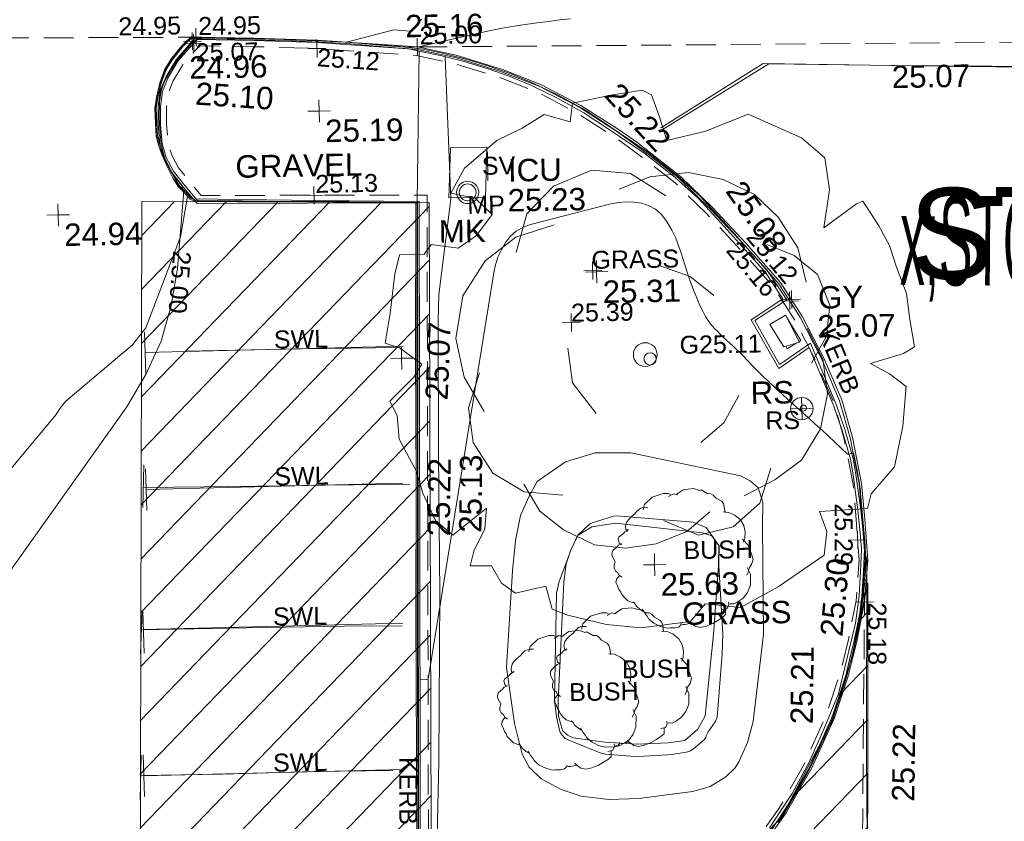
# Model space of a CAD drawing. Header units: millimetres. Extents: x -287732 to 520720, y -88450 to 287754.
# Tile 130 of 256: x -229375 to -212884, y 157489 to 170911. Entities that reach past the tile are written whole.
import ezdxf

# ---------------------------------------------------------------- set-up
doc = ezdxf.new("R2010")
doc.units = ezdxf.units.MM
doc.linetypes.add('IMPORT-DASHED _2_', pattern=[750, 500, -250])
doc.linetypes.add('IMPORT-UG_ELEC_STREET LIGHTING_QLB2 _2_', pattern=[2700, 1500, -300, 0, -250, 150, -300, 0, -200])
for name, color, linetype, lineweight, true_color in [('00_TOPO_CONCRETE', 9, 'Continuous', 9, 0x808080), ('00_TOPO_FURN_MARKER_POST', 7, 'Continuous', 9, 0x666666), ('00_TOPO_FURN_SIGN', 7, 'Continuous', 9, 0x666666), ('00_TOPO_KERB_BOTTOM', 1, 'Continuous', 9, 0xff0000), ('00_TOPO_KERB_TOP', 7, 'Continuous', 9, 0xa500a5), ('00_TOPO_LEVEL_SPOT', 7, 'Continuous', 9, 0x666666), ('00_TOPO_ROAD_MARKING_WHITE_CONTINUOUS', 7, 'Continuous', 9, 0x999999), ('00_TOPO_SERV_GULLY', 7, 'Continuous', 9, 0x5252a5), ('00_TOPO_SERV_IC', 5, 'Continuous', 9, 0x0000ff), ('00_TOPO_TREE', 7, 'Continuous', 9, 0x666666), ('00_UAV_FORM_LINES', 7, 'Continuous', 9, 0x666666), ('01_DTM_CONTOUR_MJR', 7, 'Continuous', 9, 0x7f3f00), ('01_DTM_CONTOUR_MNR', 7, 'Continuous', 9, 0xa5a552), ('12333-PUM-2D-U-0001-C01 - Rev2_REVIT IMPORT_dwg', 7, 'Continuous', 9, 0x767676), ('BUSH', 7, 'Continuous', 9, 0x00a500), ('BUSH_TXT', 7, 'Continuous', 9, 0x00a500), ('CONTOURS_INDEX', 4, 'Continuous', 9, 0x00ffff), ('CONTOURS_INDEX_LVL', 4, 'Continuous', 9, 0x00ffff), ('CONTOURS_MINOR', 7, 'Continuous', 9, 0x00a5a5), ('FORM_LINE', 7, 'IMPORT-DASHED _2_', 9, 0x00a500), ('FORM_LINE_LVL', 7, 'Continuous', 9, 0x00a500), ('GULLY', 7, 'Continuous', 9, 0x7fbfff), ('GULLY_LVL', 7, 'Continuous', 9, 0x7fbfff), ('KERB_BOTTOM', 7, 'Continuous', 9, 0x0000a5), ('KERB_BOTTOM_LVL', 7, 'Continuous', 9, 0x0000a5), ('KERB_BOTTOM_TXT', 7, 'Continuous', 9, 0x0000a5), ('KERB_TOP', 2, 'Continuous', 9, 0xffff00), ('KERB_TOP_LVL', 2, 'Continuous', 9, 0xffff00), ('MARKINGS_WHITE_LINE', 7, 'Continuous', 9, 0xc0c0c0), ('MARKINGS_WHITE_LINE_TXT', 7, 'Continuous', 9, 0xc0c0c0), ('PUM-UNABLE TO SURVEY', 190, 'Continuous', 9, 0x7f00ff), ('ROAD_MARKINGS', 7, 'Continuous', 9, 0xc0c0c0), ('ROADSIGN', 7, 'Continuous', 9, 0x00a5a5), ('ROADSIGN_TXT', 7, 'Continuous', 9, 0x00a5a5), ('SLUICEVALVE_TXT', 5, 'Continuous', 9, 0x0000ff), ('SPOT_HEIGHTS_LVL', 7, 'Continuous', 9, 0x00a500), ('TREE', 7, 'Continuous', 9, 0x00a500)]:
    doc.layers.add(name, color=color, linetype=linetype, lineweight=lineweight, true_color=true_color)
for name, color, linetype, lineweight in [('00_TOPO_ROAD_TEXT', 7, 'Continuous', 9), ('00_TOPO_SURFACE', 7, 'Continuous', 9), ('00_TOPO_SURVEY_TEXT', 7, 'Continuous', 9), ('CHANGE_OF_SURFACE', 7, 'IMPORT-DASHED _2_', 9), ('CHANGE_OF_SURFACE_LVL', 7, 'Continuous', 9), ('MARKER_POSTS_TXT', 7, 'Continuous', 9), ('Text', 7, 'Continuous', 9), ('TEXT_TXT', 7, 'Continuous', 9)]:
    doc.layers.add(name, color=color, linetype=linetype, lineweight=lineweight)
doc.styles.add('Arial_3', font='arial.ttf', dxfattribs={"height": 300})
doc.styles.add('Arial_8', font='arial.ttf', dxfattribs={"height": 1523.981167})
doc.styles.add('Swis721 Lt BT_2', font='swissl.ttf', dxfattribs={"height": 375})
doc.styles.add('Swis721 Lt BT_6', font='swissl.ttf', dxfattribs={"width": 0.4, "height": 1500})

# ---------------------------------------------------------------- blocks, each defined once
blk = doc.blocks.new('12333-PUM-2D-U-0001-C01 - Rev2_REVIT IMPORT_dwg_CONIFEROUS_TREE-2077148-Site Location Plan Proposed')
at = {"layer": '00_TOPO_TREE', "color": 254, "true_color": 0xcccccc, "flags": 128}
for points in [[(533683847, 725726266), (533684041, 725726912), (533684494, 725727365), (533685140, 725727624), (533685787, 725727559), (533686369, 725727171)], [(533685593, 725727300), (533686110, 725727494), (533686757, 725727559), (533687339, 725727430), (533687856, 725727171), (533688244, 725726783), (533688567, 725726266), (533688697, 725725684)], [(533683265, 725723615), (533682942, 725724197), (533682812, 725724843), (533682942, 725725555), (533683330, 725726137), (533683847, 725726524), (533684494, 725726718)], [(533688050, 725726330), (533688503, 725726137), (533688891, 725725813), (533689085, 725725296), (533689020, 725724779), (533688761, 725724326)], [(533686240, 725726007), (533686757, 725725813), (533687145, 725725490)], [(533688697, 725724908), (533688955, 725724391), (533689020, 725723809), (533688891, 725723227), (533688567, 725722709), (533688115, 725722386), (533687597, 725722127)], [(533685140, 725723550), (533684752, 725724067), (533684688, 725724649)], [(533684558, 725722192), (533683912, 725722257), (533683394, 725722580), (533683071, 725723097), (533683006, 725723679), (533683200, 725724261)], [(533687533, 725723809), (533687274, 725723356), (533686886, 725723033)], [(533688050, 725722580), (533687856, 725721998), (533687403, 725721610), (533686821, 725721481), (533686240, 725721739)], [(533687015, 725721869), (533686627, 725721546), (533686110, 725721352), (533685593, 725721287), (533685076, 725721352), (533684558, 725721610), (533684170, 725721933), (533683912, 725722386)]]:
    blk.add_lwpolyline(points, dxfattribs=at)
at = {"layer": '00_TOPO_TREE', "color": 254, "true_color": 0xcccccc}
blk.add_circle((533685981, 725724520), 199, dxfattribs=at)
blk = doc.blocks.new('12333-PUM-2D-U-0001-C01 - Rev2_REVIT IMPORT_dwg_MSL_MarkerPost_SYM-2077183-Site Location Plan Proposed')
at = {"layer": '00_TOPO_FURN_MARKER_POST', "color": 254, "true_color": 0xcccccc}
for radius in [500, 375]:
    blk.add_circle((0, 0), radius, dxfattribs=at)
blk = doc.blocks.new('12333-PUM-2D-U-0001-C01 - Rev2_REVIT IMPORT_dwg_MSL_RoadSign_SYM-2077193-Site Location Plan Proposed')
at = {"layer": '00_TOPO_FURN_SIGN', "color": 254, "true_color": 0xcccccc}
for p, q in [((0, -500), (0, 500)), ((-500, 0), (500, 0))]:
    blk.add_line(p, q, dxfattribs=at)
blk.add_circle((0, 0), 500, dxfattribs=at)
blk = doc.blocks.new('12333-PUM-2D-U-0001-C01 - Rev2_REVIT IMPORT_dwg_MM-2077200-Site Location Plan Proposed')
at = {"layer": '00_TOPO_LEVEL_SPOT', "color": 254, "true_color": 0xcccccc, "flags": 128}
for points in [[(500, 0), (0, 0), (0, 500)], [(0, -500), (0, 0), (-500, 0)]]:
    blk.add_lwpolyline(points, dxfattribs=at)
blk = doc.blocks.new('12333-PUM-2D-U-0001-C01 - Rev2_REVIT IMPORT_dwg_MGS62954_T2_Galway_ITM_3d_Rev1-2077680-Site Location Plan Proposed')
at = {"layer": '00_TOPO_CONCRETE', "color": 254, "true_color": 0xcccccc}
for p, q in [((533682740, 725727200), (533682778, 725728038)), ((533682778, 725728038), (533683388, 725728038)), ((533683388, 725728038), (533683350, 725727200)), ((533682740, 725727200), (533683350, 725727200))]:
    blk.add_line(p, q, dxfattribs=at)
at = {"layer": '00_TOPO_KERB_BOTTOM', "color": 254, "true_color": 0xcccccc, "flags": 128}
blk.add_lwpolyline([(533682004, 725715670), (533682063, 725720227), (533682105, 725722460), (533682135, 725724609), (533682182, 725727128), (533680506, 725727176), (533678871, 725727224), (533678564, 725727236), (533678453, 725727234), (533678408, 725727254), (533678317, 725727357), (533678210, 725727471), (533678128, 725727604), (533678022, 725727819), (533677947, 725728003), (533677889, 725728171), (533677854, 725728321), (533677846, 725728540), (533677838, 725728789), (533677871, 725728970), (533677930, 725729210), (533678022, 725729442), (533678132, 725729614), (533678313, 725729827), (533678396, 725729910), (533678474, 725729972), (533678648, 725729965), (533680154, 725729897), (533681069, 725729839), (533681824, 725729757), (533682119, 725729729), (533682344, 725729698), (533682674, 725729627), (533683046, 725729527), (533683447, 725729395), (533683802, 725729265), (533684174, 725729103), (533684600, 725728887), (533685051, 725728629), (533685438, 725728363), (533686067, 725727923), (533686567, 725727512), (533686946, 725727157), (533687373, 725726675), (533687719, 725726274), (533688044, 725725905), (533688366, 725725398), (533688113, 725725237), (533687827, 725725057), (533688228, 725724318), (533688753, 725724665), (533689168, 725723616), (533689301, 725723208), (533689434, 725722720), (533689473, 725722453), (533689545, 725721860), (533689576, 725721478), (533689594, 725721193), (533689572, 725720830), (533689539, 725720411), (533689471, 725719955), (533689348, 725719491), (533689164, 725718769), (533688908, 725718178), (533688648, 725717625), (533688353, 725717105), (533687962, 725716535)], dxfattribs=at)
at = {"layer": '00_TOPO_KERB_TOP', "color": 254, "true_color": 0xcccccc, "flags": 128}
blk.add_lwpolyline([(533687923, 725716564), (533688312, 725717130), (533688605, 725717647), (533688864, 725718198), (533689118, 725718784), (533689301, 725719504), (533689423, 725719964), (533689492, 725720417), (533689524, 725720833), (533689546, 725721193), (533689528, 725721475), (533689497, 725721855), (533689425, 725722447), (533689387, 725722711), (533689255, 725723194), (533689122, 725723600), (533688730, 725724592), (533688211, 725724249), (533687763, 725725073), (533688300, 725725413), (533688005, 725725876), (533687762, 725726153), (533687757, 725726158), (533687683, 725726243), (533687337, 725726644), (533686912, 725727124), (533686535, 725727476), (533686038, 725727884), (533685411, 725728324), (533685025, 725728588), (533684577, 725728844), (533684154, 725729060), (533683784, 725729221), (533683432, 725729349), (533683033, 725729480), (533682663, 725729580), (533682334, 725729654), (533682298, 725729661), (533682116, 725729707), (533681821, 725729735), (533681067, 725729816), (533680152, 725729875), (533678647, 725729943), (533678482, 725729950), (533678407, 725729891), (533678329, 725729812), (533678150, 725729601), (533678042, 725729432), (533677951, 725729204), (533677893, 725728965), (533677860, 725728787), (533677868, 725728541), (533677876, 725728324), (533677911, 725728177), (533677968, 725728011), (533678042, 725727828), (533678148, 725727615), (533678228, 725727484), (533678333, 725727373), (533678421, 725727273), (533678458, 725727257), (533678565, 725727258), (533678872, 725727247), (533680507, 725727198), (533682205, 725727150), (533682157, 725724609), (533682128, 725722460), (533682085, 725720227), (533682026, 725715670)], dxfattribs=at)
at = {"layer": '00_TOPO_ROAD_MARKING_WHITE_CONTINUOUS', "color": 254, "true_color": 0xcccccc}
for p, q in [((533677520, 725722110), (533677550, 725722820)), ((533677440, 725719660), (533677480, 725720370)), ((533677390, 725717220), (533677420, 725717960))]:
    blk.add_line(p, q, dxfattribs=at)
at = {"layer": '00_TOPO_ROAD_MARKING_WHITE_CONTINUOUS', "color": 254, "true_color": 0xcccccc, "flags": 128}
for points in [[(533692420, 725711570), (533692450, 725712820), (533692450, 725714500), (533692540, 725716980), (533692560, 725718930), (533692580, 725720730), (533692630, 725722970), (533692660, 725725060), (533692680, 725727150), (533692710, 725729230), (533690190, 725729290), (533688040, 725729360), (533686310, 725728310)], [(533678280, 725724710), (533680230, 725724720), (533681880, 725724710)], [(533677534, 725722440), (533679060, 725722430), (533680590, 725722430), (533682000, 725722420)], [(533677463, 725720060), (533679230, 725720060), (533680860, 725720060), (533681830, 725720050)], [(533677406, 725717620), (533678780, 725717620), (533680310, 725717640), (533681630, 725717630)]]:
    blk.add_lwpolyline(points, dxfattribs=at)
at = {"layer": '00_TOPO_SERV_GULLY', "color": 254, "true_color": 0xcccccc}
for p, q in [((533688341, 725725142), (533688074, 725724990)), ((533688341, 725725142), (533688569, 725724685)), ((533688303, 725724609), (533688074, 725724990)), ((533688569, 725724685), (533688303, 725724609))]:
    blk.add_line(p, q, dxfattribs=at)
at = {"layer": '00_TOPO_SURFACE', "color": 254, "true_color": 0xcccccc}
blk.add_line((533682205, 725727150), (533682286, 725729664), dxfattribs=at)
at = {"layer": '00_TOPO_SURFACE', "color": 254, "true_color": 0xcccccc, "flags": 128}
blk.add_lwpolyline([(533689400, 725708460), (533689530, 725713500), (533689570, 725717780), (533689630, 725721010), (533689594, 725721193)], dxfattribs=at)
at = {"layer": '00_UAV_FORM_LINES', "color": 254, "true_color": 0xcccccc, "flags": 128}
for points in [[(533682252, 725713292), (533682276, 725714517), (533682403, 725717771), (533682473, 725720579), (533682491, 725722917), (533682524, 725725143), (533682541, 725725587), (533682772, 725727182), (533682719, 725729565)], [(533687877, 725719806), (533687680, 725718344), (533687579, 725717996), (533687430, 725717676), (533687365, 725717578), (533687205, 725717427), (533686943, 725717271), (533686651, 725717191), (533686215, 725717142), (533685743, 725717093), (533685241, 725717084), (533684780, 725717146), (533684446, 725717265), (533684115, 725717451), (533683914, 725717649), (533683803, 725717869), (533683683, 725718382), (533683568, 725719325), (533683692, 725720937), (533683753, 725721445), (533683846, 725721865), (533683987, 725722174), (533684134, 725722425), (533684614, 725722750), (533685113, 725722891), (533685713, 725722882), (533687541, 725722462), (533687702, 725722374), (533687834, 725722257), (533687909, 725722014), (533687896, 725721608), (533687877, 725719806)], [(533687041, 725719818), (533686877, 725718458), (533686754, 725718236), (533686533, 725718049), (533686249, 725718012), (533685731, 725718003), (533685193, 725718042), (533684662, 725718126), (533684565, 725718172), (533684487, 725718254), (533684424, 725718490), (533684422, 725718749), (533684549, 725720735), (533684593, 725721039), (533684678, 725721273), (533684804, 725721519), (533685037, 725721654), (533685433, 725721706), (533686887, 725721522), (533687041, 725721467), (533687159, 725721301), (533687148, 725720960), (533687041, 725719818)]]:
    blk.add_lwpolyline(points, dxfattribs=at)
at = {"layer": '01_DTM_CONTOUR_MJR', "color": 254, "true_color": 0xcccccc, "flags": 128}
blk.add_lwpolyline([(533674690, 725722070), (533676097, 725723692), (533676163, 725723792), (533676265, 725723908), (533677398, 725724832), (533677626, 725725115), (533678231, 725726627), (533678364, 725727300), (533678320, 725727360), (533678219, 725727475), (533678134, 725727596), (533678029, 725727807), (533678024, 725727822), (533677956, 725727988), (533677896, 725728159), (533677859, 725728320), (533677855, 725728380), (533677852, 725728540), (533677851, 725728569), (533677853, 725728790), (533677866, 725728899), (533677879, 725728970), (533677914, 725729116), (533677937, 725729206), (533677970, 725729290), (533678032, 725729434), (533678097, 725729544), (533678140, 725729605), (533678239, 725729728), (533678320, 725729820), (533678354, 725729857), (533678404, 725729903), (533678429, 725729925), (533678477, 725729956), (533678579, 725729962), (533678650, 725729959), (533680075, 725729902), (533680150, 725729895), (533681070, 725729840), (533681863, 725730033), (533682138, 725730006), (533682340, 725730201)], dxfattribs=at)
at = {"layer": '01_DTM_CONTOUR_MNR', "color": 254, "true_color": 0xcccccc, "flags": 128}
blk.add_lwpolyline([(533687160, 725721300), (533687150, 725720960), (533687197, 725719818), (533687183, 725719490), (533687081, 725718430), (533687046, 725718351), (533686925, 725718189), (533686892, 725718123), (533686884, 725718095), (533686853, 725718055), (533686681, 725717911), (533686622, 725717875), (533686557, 725717855), (533686342, 725717822), (533686241, 725717813), (533685843, 725717798), (533685732, 725717795), (533685624, 725717800), (533685200, 725717842), (533685109, 725717865), (533684670, 725718051), (533684644, 725718064), (533684615, 725718075), (533684527, 725718118), (533684449, 725718208), (533684444, 725718225), (533684433, 725718259), (533684388, 725718485), (533684363, 725718721), (533684363, 725718788), (533684425, 725720551), (533684470, 725720749), (533684590, 725721040), (533684680, 725721270), (533684800, 725721520), (533684992, 725721691), (533685017, 725721709), (533685044, 725721718), (533685399, 725721824), (533685459, 725721829), (533686733, 725721700), (533686951, 725721608), (533687040, 725721470)], close=True, dxfattribs=at)
at = {"xscale": 0.375, "yscale": 0.375, "zscale": 0.375}
for name, p in [('12333-PUM-2D-U-0001-C01 - Rev2_REVIT IMPORT_dwg_MM-2077200-Site Location Plan Proposed', (533680591, 725728694)), ('12333-PUM-2D-U-0001-C01 - Rev2_REVIT IMPORT_dwg_MSL_MarkerPost_SYM-2077183-Site Location Plan Proposed', (533683054, 725727288)), ('12333-PUM-2D-U-0001-C01 - Rev2_REVIT IMPORT_dwg_MM-2077200-Site Location Plan Proposed', (533676190, 725727030)), ('12333-PUM-2D-U-0001-C01 - Rev2_REVIT IMPORT_dwg_MM-2077200-Site Location Plan Proposed', (533685191, 725725920)), ('12333-PUM-2D-U-0001-C01 - Rev2_REVIT IMPORT_dwg_MM-2077200-Site Location Plan Proposed', (533681900, 725724530)), ('12333-PUM-2D-U-0001-C01 - Rev2_REVIT IMPORT_dwg_MSL_RoadSign_SYM-2077193-Site Location Plan Proposed', (533688587, 725723570)), ('12333-PUM-2D-U-0001-C01 - Rev2_REVIT IMPORT_dwg_MM-2077200-Site Location Plan Proposed', (533686076, 725721001))]:
    blk.add_blockref(name, p, dxfattribs=at)
blk.add_blockref('12333-PUM-2D-U-0001-C01 - Rev2_REVIT IMPORT_dwg_CONIFEROUS_TREE-2077148-Site Location Plan Proposed', (0, 0))
at = {"layer": '00_TOPO_FURN_MARKER_POST', "insert": (533682559, 725726829), "char_height": 375, "width": 907.04, "attachment_point": 1, "line_spacing_factor": 1.005062, "style": 'Swis721 Lt BT_2'}
blk.add_mtext('MK', dxfattribs=at)
at = {"layer": '00_TOPO_FURN_SIGN', "insert": (533687733, 725724037), "char_height": 375, "width": 783.57, "attachment_point": 1, "line_spacing_factor": 1.005062, "style": 'Swis721 Lt BT_2'}
blk.add_mtext('RS', dxfattribs=at)
at = {"layer": '00_TOPO_KERB_BOTTOM', "color": 251, "true_color": 0x666666, "insert": (533678428, 725729647), "char_height": 375, "width": 1495.9, "attachment_point": 1, "line_spacing_factor": 1.005062, "style": 'Swis721 Lt BT_2'}
blk.add_mtext('24.96', dxfattribs=at)
at = {"layer": '00_TOPO_KERB_BOTTOM', "color": 251, "true_color": 0x666666, "char_height": 375, "width": 1495.9, "attachment_point": 1, "line_spacing_factor": 1.005062, "style": 'Swis721 Lt BT_2'}
for s, insert, rotation in [('25.08', (533687670, 725727444), 304.3032), ('25.13', (533682810, 725721595), 88.3081), ('25.21', (533688303, 725718292), 88.2395)]:
    blk.add_mtext(s, dxfattribs=dict(at, insert=insert, rotation=rotation))
at = {"layer": '00_TOPO_KERB_TOP', "color": 251, "true_color": 0x666666, "char_height": 375, "width": 1495.9, "attachment_point": 1, "line_spacing_factor": 1.005062, "style": 'Swis721 Lt BT_2'}
for s, insert, rotation in [('25.10', (533678540, 725729212), 355.1556), ('25.22', (533685635, 725729112), 311.6276), ('25.22', (533682280, 725721545), 88.3081), ('25.30', (533688826, 725719773), 83.6891)]:
    blk.add_mtext(s, dxfattribs=dict(at, insert=insert, rotation=rotation))
at = {"layer": '00_TOPO_LEVEL_SPOT', "char_height": 375, "width": 1495.9, "attachment_point": 1, "line_spacing_factor": 1.005062, "style": 'Swis721 Lt BT_2'}
for s, insert in [('25.19', (533680686, 725728547)), ('24.94', (533676285, 725726883)), ('25.31', (533685286, 725725772)), ('25.63', (533686171, 725720853))]:
    blk.add_mtext(s, dxfattribs=dict(at, insert=insert))
at = {"layer": '00_TOPO_LEVEL_SPOT', "insert": (533682283, 725723831), "char_height": 375, "width": 1495.9, "attachment_point": 1, "rotation": 86.5982, "line_spacing_factor": 1.005062, "style": 'Swis721 Lt BT_2'}
blk.add_mtext('25.07', dxfattribs=at)
at = {"layer": '00_TOPO_ROAD_MARKING_WHITE_CONTINUOUS', "color": 251, "true_color": 0x666666, "insert": (533690190, 725729285), "char_height": 375, "width": 1495.9, "attachment_point": 1, "line_spacing_factor": 1.005062, "style": 'Swis721 Lt BT_2'}
blk.add_mtext('25.07', dxfattribs=at)
at = {"layer": '00_TOPO_ROAD_TEXT', "color": 251, "true_color": 0x666666, "insert": (533690302, 725727114), "char_height": 1500, "width": 3153.27, "attachment_point": 1, "rotation": 358.5525, "line_spacing_factor": 1.005062, "style": 'Swis721 Lt BT_6'}
blk.add_mtext('x;STOP', dxfattribs=at)
at = {"layer": '00_TOPO_SERV_GULLY', "color": 251, "true_color": 0x666666, "char_height": 375, "attachment_point": 1, "line_spacing_factor": 1.005062, "style": 'Swis721 Lt BT_2'}
for s, insert, width in [('GY', (533688890, 725725613), 821.56), ('25.07', (533688872, 725725130), 1495.9)]:
    blk.add_mtext(s, dxfattribs=dict(at, insert=insert, width=width))
at = {"layer": '00_TOPO_SERV_IC', "color": 251, "true_color": 0x666666, "char_height": 375, "attachment_point": 1, "line_spacing_factor": 1.005062, "style": 'Swis721 Lt BT_2'}
for s, insert, width in [('ICU', (533683735, 725727832), 1021.01), ('25.23', (533683721, 725727331), 1495.9)]:
    blk.add_mtext(s, dxfattribs=dict(at, insert=insert, width=width))
at = {"layer": '00_TOPO_SURFACE', "color": 251, "true_color": 0x666666, "insert": (533682056, 725730277), "char_height": 375, "width": 1495.9, "attachment_point": 1, "line_spacing_factor": 1.005062, "style": 'Swis721 Lt BT_2'}
blk.add_mtext('25.16', dxfattribs=at)
at = {"layer": '00_TOPO_SURFACE', "color": 251, "true_color": 0x666666, "insert": (533689980, 725716967), "char_height": 375, "width": 1495.9, "attachment_point": 1, "rotation": 88.2395, "line_spacing_factor": 1.005062, "style": 'Swis721 Lt BT_2'}
blk.add_mtext('25.22', dxfattribs=at)
at = {"layer": '00_TOPO_SURVEY_TEXT', "color": 251, "true_color": 0x666666, "char_height": 375, "attachment_point": 1, "line_spacing_factor": 1.005062, "style": 'Swis721 Lt BT_2'}
for s, insert, width in [('GRAVEL', (533679172, 725727975), 2322.21), ('GRASS', (533686520, 725720358), 2018.28)]:
    blk.add_mtext(s, dxfattribs=dict(at, insert=insert, width=width))
blk = doc.blocks.new('12333-PUM-2D-U-0001-C01 - Rev2_REVIT IMPORT_dwg_CIRCL-2077787-Site Location Plan Proposed')
at = {"layer": 'ROADSIGN', "color": 254, "true_color": 0xaae1e1, "flags": 128}
blk.add_lwpolyline([(475, -154), (500, 0), (475, 154), (404, 293), (293, 404), (154, 475), (0, 500), (-154, 475), (-293, 404), (-404, 293), (-475, 154), (-500, 0), (-475, -154), (-404, -293), (-293, -404), (-154, -475), (0, -500), (154, -475), (293, -404), (404, -293)], close=True, dxfattribs=at)
blk = doc.blocks.new('12333-PUM-2D-U-0001-C01 - Rev2_REVIT IMPORT_dwg_SPOT-2077713-Site Location Plan Proposed')
at = {"layer": 'Text', "color": 253, "true_color": 0xaaaaaa}
for p, q in [((-500, 0), (500, 0)), ((0, 500), (0, -500))]:
    blk.add_line(p, q, dxfattribs=at)
blk = doc.blocks.new('12333-PUM-2D-U-0001-C01 - Rev2_REVIT IMPORT_dwg_TREE_1-V235-Site Location Plan Proposed')
at = {"layer": 'TREE', "color": 9, "true_color": 0xaae1aa, "flags": 128}
blk.add_lwpolyline([(-230.614, 433.535), (-189.325, 457.704), (-140.987, 443.605), (-135.952, 477.845), (-64.451, 491.944), (-6.042, 500), (11.078, 490.937), (25.176, 449.648), (38.268, 405.337), (110.775, 421.45), (190.332, 451.662), (289.023, 406.344), (331.319, 368.077), (339.376, 308.661), (327.291, 238.167), (388.721, 281.47), (400.806, 286.506), (430.01, 240.181), (449.144, 202.92), (461.229, 162.638), (479.355, 113.293), (484.391, 64.955), (492.447, 13.595), (471.299, 1.511), (409.869, -15.609), (445.116, -35.75), (475.327, -59.919), (468.278, -133.434), (451.158, -208.963), (406.848, -258.308), (399.799, -285.498), (310.171, -289.527), (323.263, -326.788), (317.221, -371.098), (230.614, -428.499), (160.121, -465.76), (94.663, -457.704), (66.465, -489.93), (-26.183, -500), (-89.627, -492.951), (-161.128, -473.817), (-190.332, -462.739), (-201.41, -419.436), (-257.805, -431.521), (-283.988, -412.387), (-302.115, -380.161), (-341.39, -379.154), (-334.34, -351.964), (-313.192, -310.675), (-309.164, -272.407), (-372.608, -321.752), (-404.834, -293.555), (-426.989, -242.195), (-438.066, -201.913), (-469.285, -141.49), (-472.306, -97.18), (-485.398, -69.99), (-440.081, -26.687), (-424.975, -2.518), (-466.264, 28.701), (-492.447, 37.764), (-482.377, 93.152), (-472.306, 165.66), (-463.243, 201.913), (-416.918, 201.913), (-403.827, 220.04), (-353.474, 211.984), (-319.235, 235.146), (-289.023, 273.414), (-320.242, 304.632), (-365.559, 314.703), (-339.376, 361.027), (-277.946, 411.38)], close=True, dxfattribs=at)
blk = doc.blocks.new('12333-PUM-2D-U-0001-C01 - Rev2_REVIT IMPORT_dwg_BUSHES-2077801-Site Location Plan Proposed')
at = {"layer": 'BUSH', "color": 254, "true_color": 0xeaeaea, "flags": 128}
for points in [[(-35.6, 366.3), (4.9, 392.8), (60, 398.2), (80.3, 392.8), (93.3, 387.3), (103.8, 389.6), (137, 368.6), (158.1, 367.9), (171.1, 360.1), (186.5, 342.2), (217.3, 325.8), (227, 312.6), (231.9, 293.1), (235.9, 262)], [(-221.3, 283.8), (-213.2, 313.4), (-169.4, 354.6), (-108.6, 373.3), (-80.2, 372.5), (-67.3, 364.7)], [(-77.8, 357), (-51, 371.7), (-27.5, 365.5)], [(-346.1, -89.8), (-361.5, -77.3), (-368.8, -64.1), (-381.8, -54), (-389.1, -38.4), (-389.1, -40.7), (-388.3, -21.3), (-382.6, -3.4), (-389.9, 9.8), (-399.6, 30.1), (-399.6, 40.2), (-398.8, 49.5), (-394, 59.7), (-372.1, 79.1), (-361.5, 89.2), (-342.9, 96.2), (-347.8, 93.9), (-358.3, 101.7), (-360.7, 111.8), (-363.2, 124.2), (-359.9, 134.4), (-349.4, 141.4), (-333.2, 153.8), (-325.1, 163.2), (-317, 167.8), (-306.4, 175.6), (-311.3, 167.8), (-319.4, 175.6), (-321.8, 193.5), (-315.3, 216.1), (-304.8, 230.9), (-287.8, 248), (-269.1, 262), (-256.2, 276.8), (-242.4, 289.2), (-234.3, 293.9), (-218.9, 298.6), (-194.5, 297.8)], [(225.4, 265.1), (257, 262), (290.3, 245.7), (321.1, 220), (338.9, 186.5), (345.4, 151.5), (343.8, 115.7), (335.7, 93.9)], [(330.8, 111), (361.6, 77.6), (377.8, 31.6), (387.6, -3.4), (378.6, -30.6), (364.9, -50.9), (359.2, -73.4), (350.3, -90.6)], [(354.3, -47.8), (371.3, -85.9), (369.7, -146.6), (352.7, -186.3), (328.4, -218.2), (299.2, -236.9), (274.9, -249.3), (253.8, -248.5)], [(-274.8, -235.3), (-295.9, -229.9), (-316.1, -221.3), (-334, -203.4), (-349.4, -185.5), (-354.2, -173.1), (-364, -157.5), (-371.3, -137.3), (-378.6, -121.7), (-381, -116.2), (-375.3, -96.8), (-364, -84.3), (-359.1, -79.7)], [(-229.4, -282), (-247.2, -271.1), (-267.5, -253.2), (-277.2, -237.7), (-287.8, -227.5)], [(-19.4, -359.1), (-33.2, -373.1), (-54.3, -377.7), (-82.7, -377), (-98.9, -378.5), (-106.2, -376.2), (-119.1, -373.1), (-137.8, -367.6), (-158.1, -356.7), (-173.5, -348.9), (-188.9, -335.7), (-201.8, -323.3), (-209.1, -310), (-222.1, -294.5), (-229.4, -279.7), (-236.7, -269.6)], [(246.5, -238.4), (248.1, -253.2), (237.6, -273.5), (210.8, -279.7)], [(229.5, -275.8), (228.7, -308.5), (212.4, -322.5), (185.7, -339.6), (156.5, -356), (119.2, -370), (85.2, -377), (58.4, -370.7), (38.1, -355.2), (22.7, -341.9)], [(33.3, -352.8), (1.7, -359.1), (-11.3, -359.1), (-21.9, -353.6)]]:
    blk.add_lwpolyline(points, dxfattribs=at)
blk = doc.blocks.new('12333-PUM-2D-U-0001-C01 - Rev2_REVIT IMPORT_dwg_SPOT-2077769-Site Location Plan Proposed')
at = {"layer": 'CHANGE_OF_SURFACE_LVL', "color": 253, "true_color": 0xaaaaaa}
for p, q in [((-500, 0), (500, 0)), ((0, 500), (0, -500))]:
    blk.add_line(p, q, dxfattribs=at)
blk = doc.blocks.new('12333-PUM-2D-U-0001-C01 - Rev2_REVIT IMPORT_dwg_SPOT-2077773-Site Location Plan Proposed')
at = {"layer": 'FORM_LINE_LVL', "color": 9, "true_color": 0xaae1aa}
for p, q in [((-500, 0), (500, 0)), ((0, 500), (0, -500))]:
    blk.add_line(p, q, dxfattribs=at)
blk = doc.blocks.new('12333-PUM-2D-U-0001-C01 - Rev2_REVIT IMPORT_dwg_SPOT-V272-Site Location Plan Proposed')
at = {"layer": 'KERB_BOTTOM_LVL', "color": 9, "true_color": 0xaaaae1}
for p, q in [((-500, 0), (500, 0)), ((0, 500), (0, -500))]:
    blk.add_line(p, q, dxfattribs=at)
blk = doc.blocks.new('12333-PUM-2D-U-0001-C01 - Rev2_REVIT IMPORT_dwg_SPOT-2077810-Site Location Plan Proposed')
at = {"layer": 'KERB_TOP_LVL', "color": 51, "true_color": 0xffffaa}
for p, q in [((-500, 0), (500, 0)), ((0, 500), (0, -500))]:
    blk.add_line(p, q, dxfattribs=at)
blk = doc.blocks.new('12333-PUM-2D-U-0001-C01 - Rev2_REVIT IMPORT_dwg_SPOT-2077775-Site Location Plan Proposed')
at = {"layer": 'SPOT_HEIGHTS_LVL', "color": 9, "true_color": 0xaae1aa}
for p, q in [((-500, 0), (500, 0)), ((0, 500), (0, -500))]:
    blk.add_line(p, q, dxfattribs=at)
blk = doc.blocks.new('12333-PUM-2D-U-0001-C01 - Rev2_REVIT IMPORT_dwg-1620468-Site Location Plan Proposed')
at = {"layer": 'PUM-UNABLE TO SURVEY', "true_color": 0xffffd4}
h = blk.add_hatch(dxfattribs=at)
h.set_pattern_fill('FP_9', style=0, pattern_type=2)
h.set_pattern_definition([(45, (41634.35, 69554.64), (-441.942, 441.942), [])])
h.paths.add_polyline_path([(37524, 27750), (39719, 27734), (40542, 44739), (43956, 44452), (45297, 43875), (45942, 43357), (47453, 44739), (47563, 52799), (47921, 67000), (48138, 81555), (48562, 104775), (48297, 103601), (47929, 102488), (47053, 100891), (45417, 99175), (44013, 98203), (42941, 97754), (41983, 97456), (41128, 97333), (41324, 111276), (36515, 111376), (36230, 97556), (35929, 86121), (35491, 66994), (35043, 48528), (34714, 32297), (35058, 31026), (35949, 29460), (36787, 28355), (37497, 27772)])
h.paths.add_polyline_path([(40898, 44975), (41020, 51147), (43184, 51147), (43067, 44975), (40904, 44975)])
at = {"layer": 'CHANGE_OF_SURFACE', "color": 253, "true_color": 0xaaaaaa, "flags": 128}
blk.add_lwpolyline([(41081, 97512), (41815, 97581), (42362, 97687), (42973, 97870), (43507, 98107), (44319, 98550), (44993, 99029), (45399, 99346), (45998, 99844), (46396, 100265), (46678, 100583), (47009, 101034), (47445, 101767), (47830, 102584), (48066, 103264), (48220, 103836), (48358, 104484), (48423, 105162), (48386, 105839), (48344, 106429), (48209, 107193), (48044, 107805), (47761, 108499), (47630, 108765), (47423, 109186), (47074, 109751), (46517, 110405), (45964, 111014), (45449, 111534), (44952, 111937), (44444, 112322), (43823, 112734), (43171, 113092), (42543, 113349), (41783, 113597), (41153, 113742), (39491, 113887), (38432, 113936), (37530, 113967), (37448, 113881), (37243, 113653), (37076, 113387), (36990, 113187), (36958, 112948), (36951, 112666), (36976, 112351), (37030, 112141), (37139, 111930), (37296, 111725), (37509, 111461), (41293, 111400), (41148, 101952)], close=True, dxfattribs=at)
for points in [[(42305, 112106), (42318, 112106), (42318, 111555), (42280, 111555)], [(47322, 42013), (47786, 67274), (48052, 86810), (48499, 104462)]]:
    blk.add_lwpolyline(points, dxfattribs=at)
at = {"layer": 'CONTOURS_INDEX', "color": 131, "true_color": 0xaaffff, "flags": 128}
blk.add_lwpolyline([(33838, 104739), (36203, 107943), (36533, 108477), (36801, 109034), (36977, 109627), (37091, 110244), (37217, 111483), (37218, 111499), (37218, 111515), (37215, 111531), (37212, 111546), (37188, 111639), (37026, 111855), (36914, 112093), (36891, 112169), (36858, 112329), (36846, 112444), (36845, 112463), (36843, 112482), (36842, 112502), (36841, 112521), (36834, 112659), (36831, 112803), (36831, 112819), (36831, 112834), (36831, 112850), (36832, 112865), (36838, 112959), (36839, 113038), (36874, 113223), (36926, 113366), (36968, 113444), (37052, 113584), (37149, 113725), (37250, 113849), (37360, 113967), (37405, 114016), (37482, 114081), (37985, 114077), (38060, 114076), (38136, 114075), (38211, 114074), (38287, 114073), (38438, 114069), (39450, 114030), (39498, 114024), (39567, 114021), (41178, 113879), (42077, 114072), (42353, 114127), (42631, 114176), (42909, 114217), (43188, 114253), (43381, 114274), (43565, 114294), (43749, 114311)], dxfattribs=at)
at = {"layer": 'CONTOURS_MINOR', "color": 254, "true_color": 0xaae1e1, "flags": 128}
blk.add_lwpolyline([(40950, 98585), (41013, 101949), (41023, 102547), (41026, 102670), (41028, 102794), (41030, 102918), (41033, 103042), (41038, 103289), (41149, 103291), (41168, 103299), (42387, 110077), (42420, 110211), (42463, 110341), (42522, 110465), (42592, 110584), (42679, 110686), (42777, 110772), (42892, 110834), (43018, 110880), (44370, 111201), (44500, 111223), (44630, 111232), (44759, 111223), (44889, 111202), (45009, 111158), (45117, 111098), (45208, 111014), (45287, 110913), (45309, 110876), (45381, 110744), (45445, 110609), (45497, 110469), (45542, 110326), (45554, 110283), (45589, 110159), (45626, 110036), (45665, 109914), (45707, 109792), (45729, 109731), (45763, 109641), (45798, 109551), (45836, 109463), (45876, 109375), (45922, 109288), (45970, 109209), (46026, 109136), (46087, 109065), (46116, 109035), (46166, 108983), (46217, 108931), (46269, 108881), (46321, 108832), (46374, 108782), (46426, 108732), (46477, 108680), (46527, 108628), (46700, 108444), (46838, 108301), (46977, 108160), (47120, 108022), (47264, 107886), (47619, 107556), (47727, 107455), (47835, 107354), (47941, 107251), (48047, 107147), (48258, 106939), (48287, 106942), (48358, 106959), (48424, 106611), (48427, 106594), (48430, 106577), (48433, 106560), (48435, 106543), (48451, 106440), (48461, 106347), (48463, 106332), (48464, 106316), (48465, 106301), (48467, 106285), (48495, 105849), (48518, 105538), (48523, 105475), (48526, 105412), (48529, 105349), (48532, 105286), (48535, 105159), (48525, 104994), (48519, 104911), (48512, 104829), (48504, 104747), (48494, 104664), (48469, 104466), (48434, 104281), (48419, 104201), (48403, 104122), (48386, 104043), (48369, 103964), (48333, 103805), (48300, 103668), (48283, 103599), (48265, 103530), (48247, 103462), (48228, 103394), (48182, 103230), (48143, 103108), (48123, 103047), (48102, 102986), (48081, 102925), (48059, 102865), (47939, 102542), (47871, 102386), (47836, 102309), (47801, 102232), (47765, 102155), (47728, 102079), (47547, 101713), (47459, 101556), (47415, 101477), (47370, 101399), (47324, 101322), (47278, 101245), (47111, 100971), (47047, 100879), (47015, 100834), (46983, 100789)], dxfattribs=at)
at = {"layer": 'FORM_LINE', "color": 9, "true_color": 0xaae1aa}
for p, q in [((30421, 114208), (37471, 114111)), ((41175, 113883), (62328, 113678))]:
    blk.add_line(p, q, dxfattribs=at)
at = {"layer": 'GULLY', "color": 254, "true_color": 0xd4e9ff, "flags": 128}
for points in [[(47285, 109244), (47508, 108856), (47484, 108842)], [(47441, 108817), (47278, 108723), (47255, 108764)]]:
    blk.add_lwpolyline(points, dxfattribs=at)
at = {"layer": 'KERB_BOTTOM', "color": 9, "true_color": 0xaaaae1, "flags": 128}
for points in [[(46788, 100494), (47127, 100956), (47570, 101700), (47962, 102530), (48202, 103223), (48357, 103802), (48499, 104462), (48565, 105160), (48527, 105848), (48485, 106446), (48348, 107224), (48178, 107850), (47891, 108557), (47547, 109255), (47189, 109834), (46623, 110499), (46067, 111112), (45544, 111639), (44820, 112227), (44527, 112438), (43897, 112855), (43233, 113220), (42592, 113482), (41821, 113734), (41175, 113883), (39500, 114029), (38437, 114078), (37471, 114111), (37344, 113977), (37130, 113739), (36951, 113454), (36852, 113225), (36816, 112959), (36809, 112662), (36835, 112327), (36896, 112089), (37019, 111854), (37185, 111637), (37444, 111326), (41129, 111275)], [(41129, 111275), (40986, 101954), (40758, 86955), (40577, 77395), (40353, 65895), (40131, 54656), (39988, 49448), (39943, 42479)]]:
    blk.add_lwpolyline(points, dxfattribs=at)
at = {"layer": 'KERB_TOP', "color": 51, "true_color": 0xffffaa, "flags": 128}
blk.add_lwpolyline([(46757, 100519), (47094, 100978), (47535, 101719), (47924, 102545), (48164, 103234), (48318, 103812), (48459, 104468), (48525, 105160), (48487, 105845), (48445, 106441), (48309, 107215), (48140, 107838), (47854, 108541), (47722, 108810), (47512, 109235), (47156, 109811), (46593, 110472), (46038, 111084), (45517, 111610), (45015, 112017), (44503, 112405), (43876, 112821), (43215, 113184), (42578, 113444), (41810, 113695), (41169, 113843), (39497, 113989), (38436, 114038), (37488, 114070), (37374, 113950), (37162, 113715), (36986, 113435), (36891, 113214), (36856, 112956), (36849, 112663), (36875, 112334), (36934, 112104), (37053, 111875), (37216, 111662), (37460, 111360), (41157, 111300), (41013, 101954), (40785, 86955)], dxfattribs=at)
at = {"layer": 'MARKINGS_WHITE_LINE', "color": 254, "true_color": 0xeaeaea}
for p, q in [((36521, 109190), (36531, 108492)), ((40847, 108876), (36526, 108847)), ((36498, 106899), (36507, 106202)), ((40806, 106585), (36502, 106556)), ((36413, 104515), (36422, 103817)), ((40763, 104239), (36417, 104210)), ((36375, 102111), (36384, 101414)), ((40719, 101792), (36380, 101762))]:
    blk.add_line(p, q, dxfattribs=at)
at = {"layer": 'MARKINGS_WHITE_LINE', "color": 254, "true_color": 0xeaeaea, "flags": 128}
blk.add_lwpolyline([(45264, 112435), (47054, 113501), (51699, 113356), (51634, 107184), (51528, 101590), (51384, 96049)], dxfattribs=at)
at = {"layer": 'PUM-UNABLE TO SURVEY', "color": 7, "true_color": 0xffffd4, "flags": 128}
blk.add_lwpolyline([(35491, 66994), (35929, 86121), (36275, 99277), (36515, 111376), (41324, 111276), (41128, 97333), (41983, 97456), (42941, 97754), (44013, 98203), (45417, 99175), (47053, 100891), (47929, 102488), (48297, 103601), (48562, 104775), (48138, 81555), (47921, 67000)], dxfattribs=at)
at = {"layer": 'TREE', "color": 9, "true_color": 0xaae1aa}
blk.add_circle((44981, 108594), 103, dxfattribs=at)
blk.add_blockref('12333-PUM-2D-U-0001-C01 - Rev2_REVIT IMPORT_dwg_MGS62954_T2_Galway_ITM_3d_Rev1-2077680-Site Location Plan Proposed', (-533641080, -725615854))
for name, p, xscale, yscale, zscale in [('12333-PUM-2D-U-0001-C01 - Rev2_REVIT IMPORT_dwg_SPOT-V272-Site Location Plan Proposed', (37408, 114044), 0.3, 0.3, 0.3), ('12333-PUM-2D-U-0001-C01 - Rev2_REVIT IMPORT_dwg_SPOT-2077810-Site Location Plan Proposed', (37431, 114010), 0.3, 0.3, 0.3), ('12333-PUM-2D-U-0001-C01 - Rev2_REVIT IMPORT_dwg_SPOT-2077773-Site Location Plan Proposed', (37471, 114111), 0.3, 0.3, 0.3), ('12333-PUM-2D-U-0001-C01 - Rev2_REVIT IMPORT_dwg_SPOT-2077769-Site Location Plan Proposed', (39491, 113887), 0.3, 0.3, 0.3), ('12333-PUM-2D-U-0001-C01 - Rev2_REVIT IMPORT_dwg_SPOT-2077773-Site Location Plan Proposed', (41175, 113883), 0.3, 0.3, 0.3), ('12333-PUM-2D-U-0001-C01 - Rev2_REVIT IMPORT_dwg_TREE_1-V235-Site Location Plan Proposed', (44981, 108594), 9, 9, 9), ('12333-PUM-2D-U-0001-C01 - Rev2_REVIT IMPORT_dwg_SPOT-2077769-Site Location Plan Proposed', (39401, 111430), 0.3, 0.3, 0.3), ('12333-PUM-2D-U-0001-C01 - Rev2_REVIT IMPORT_dwg_SPOT-2077713-Site Location Plan Proposed', (44047, 110088), 0.3, 0.3, 0.3), ('12333-PUM-2D-U-0001-C01 - Rev2_REVIT IMPORT_dwg_SPOT-2077810-Site Location Plan Proposed', (47334, 109523), 0.3, 0.3, 0.3), ('12333-PUM-2D-U-0001-C01 - Rev2_REVIT IMPORT_dwg_SPOT-V272-Site Location Plan Proposed', (47368, 109545), 0.3, 0.3, 0.3), ('12333-PUM-2D-U-0001-C01 - Rev2_REVIT IMPORT_dwg_SPOT-2077775-Site Location Plan Proposed', (43670, 109224), 0.3, 0.3, 0.3), ('12333-PUM-2D-U-0001-C01 - Rev2_REVIT IMPORT_dwg_CIRCL-2077787-Site Location Plan Proposed', (47533, 107725), 0.1, 0.1, 0.1), ('12333-PUM-2D-U-0001-C01 - Rev2_REVIT IMPORT_dwg_BUSHES-2077801-Site Location Plan Proposed', (45484, 105215), 3, 3, 3), ('12333-PUM-2D-U-0001-C01 - Rev2_REVIT IMPORT_dwg_SPOT-2077769-Site Location Plan Proposed', (48404, 105500), 0.3, 0.3, 0.3), ('12333-PUM-2D-U-0001-C01 - Rev2_REVIT IMPORT_dwg_SPOT-2077769-Site Location Plan Proposed', (48499, 104462), 0.3, 0.3, 0.3), ('12333-PUM-2D-U-0001-C01 - Rev2_REVIT IMPORT_dwg_BUSHES-2077801-Site Location Plan Proposed', (44418, 103239), 3, 3, 3), ('12333-PUM-2D-U-0001-C01 - Rev2_REVIT IMPORT_dwg_BUSHES-2077801-Site Location Plan Proposed', (43527, 102872), 3, 3, 3)]:
    blk.add_blockref(name, p, dxfattribs=dict(xscale=xscale, yscale=yscale, zscale=zscale))
at = {"layer": 'BUSH_TXT', "char_height": 300, "width": 1388.33, "attachment_point": 1, "line_spacing_factor": 0.941778, "style": 'Arial_3'}
for insert in [(45484, 105530), (44418, 103554), (43527, 103187)]:
    blk.add_mtext('BUSH', dxfattribs=dict(at, insert=insert))
at = {"layer": 'CHANGE_OF_SURFACE_LVL', "char_height": 300, "width": 1256.11, "attachment_point": 1, "line_spacing_factor": 0.941778, "style": 'Arial_3'}
for s, insert, rotation in [('25.12', (39506, 113890), 355.0164), ('25.29', (48331, 106117), 268.9468), ('25.18', (48865, 104446), 268.9468)]:
    blk.add_mtext(s, dxfattribs=dict(at, insert=insert, rotation=rotation))
at = {"layer": 'CHANGE_OF_SURFACE_LVL', "insert": (39426, 111770), "char_height": 300, "width": 1256.11, "attachment_point": 1, "line_spacing_factor": 0.941778, "style": 'Arial_3'}
blk.add_mtext('25.13', dxfattribs=at)
at = {"layer": 'CONTOURS_INDEX_LVL', "insert": (37327, 110521), "char_height": 300, "width": 1256.11, "attachment_point": 1, "rotation": 264.6131, "line_spacing_factor": 0.941778, "style": 'Arial_3'}
blk.add_mtext('25.00', dxfattribs=at)
at = {"layer": 'FORM_LINE_LVL', "char_height": 300, "width": 1256.11, "attachment_point": 1, "line_spacing_factor": 0.941778, "style": 'Arial_3'}
for s, insert in [('24.95', (36174, 114464)), ('25.00', (41214, 114227))]:
    blk.add_mtext(s, dxfattribs=dict(at, insert=insert))
at = {"layer": 'GULLY_LVL', "insert": (45478, 108969), "char_height": 300, "width": 1645.43, "attachment_point": 1, "line_spacing_factor": 0.941778, "style": 'Arial_3'}
blk.add_mtext('G25.11', dxfattribs=at)
at = {"layer": 'KERB_BOTTOM_LVL', "insert": (37511, 114447), "char_height": 300, "width": 1256.11, "attachment_point": 1, "line_spacing_factor": 0.941778, "style": 'Arial_3'}
blk.add_mtext('24.95', dxfattribs=at)
at = {"layer": 'KERB_BOTTOM_LVL', "insert": (46844, 110785), "char_height": 300, "width": 1256.11, "attachment_point": 1, "rotation": 309.1413, "line_spacing_factor": 0.941778, "style": 'Arial_3'}
blk.add_mtext('25.12', dxfattribs=at)
at = {"layer": 'KERB_BOTTOM_TXT', "char_height": 300, "width": 1362.62, "attachment_point": 1, "line_spacing_factor": 0.941778, "style": 'Arial_3'}
for insert, rotation in [((48077, 109088), 291.5363), ((40967, 101999), 268.9468)]:
    blk.add_mtext('KERB', dxfattribs=dict(at, insert=insert, rotation=rotation))
at = {"layer": 'KERB_TOP_LVL', "insert": (37461, 114007), "char_height": 300, "width": 1256.11, "attachment_point": 1, "line_spacing_factor": 0.941778, "style": 'Arial_3'}
blk.add_mtext('25.07', dxfattribs=at)
at = {"layer": 'KERB_TOP_LVL', "insert": (46501, 110570), "char_height": 300, "width": 1256.11, "attachment_point": 1, "rotation": 309.1413, "line_spacing_factor": 0.941778, "style": 'Arial_3'}
blk.add_mtext('25.16', dxfattribs=at)
at = {"layer": 'MARKER_POSTS_TXT', "insert": (41965, 111373), "char_height": 300, "width": 749.26, "attachment_point": 1, "line_spacing_factor": 0.941778, "style": 'Arial_3'}
blk.add_mtext('MP', dxfattribs=at)
at = {"layer": 'MARKINGS_WHITE_LINE_TXT', "char_height": 300, "width": 1083.49, "attachment_point": 1, "line_spacing_factor": 0.941778, "style": 'Arial_3'}
for insert in [(38686, 109177), (38654, 106886), (38590, 104540), (38549, 102092)]:
    blk.add_mtext('SWL', dxfattribs=dict(at, insert=insert))
at = {"layer": 'ROAD_MARKINGS', "insert": (49355, 111367), "char_height": 1524, "width": 6921.55, "attachment_point": 1, "line_spacing_factor": 0.941778, "style": 'Arial_8'}
blk.add_mtext('STOP', dxfattribs=at)
at = {"layer": 'ROADSIGN_TXT', "insert": (46892, 107678), "char_height": 300, "width": 694.17, "attachment_point": 1, "line_spacing_factor": 0.941778, "style": 'Arial_3'}
blk.add_mtext('RS', dxfattribs=at)
at = {"layer": 'SLUICEVALVE_TXT', "insert": (42220, 112024), "char_height": 300, "width": 668.46, "attachment_point": 1, "line_spacing_factor": 0.941778, "style": 'Arial_3'}
blk.add_mtext('SV', dxfattribs=at)
at = {"layer": 'SPOT_HEIGHTS_LVL', "insert": (43670, 109539), "char_height": 300, "width": 1256.11, "attachment_point": 1, "line_spacing_factor": 0.941778, "style": 'Arial_3'}
blk.add_mtext('25.39', dxfattribs=at)
at = {"layer": 'TEXT_TXT', "insert": (44028, 110417), "char_height": 300, "width": 1751.95, "attachment_point": 1, "line_spacing_factor": 0.941778, "style": 'Arial_3'}
blk.add_mtext('GRASS', dxfattribs=at)

msp = doc.modelspace()

# ---------------------------------------------------------------- block references
at = {"layer": '12333-PUM-2D-U-0001-C01 - Rev2_REVIT IMPORT_dwg', "color": 254, "linetype": 'IMPORT-UG_ELEC_STREET LIGHTING_QLB2 _2_', "true_color": 0xffd4d4, "rotation": 0.9999999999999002}
msp.add_blockref('12333-PUM-2D-U-0001-C01 - Rev2_REVIT IMPORT_dwg-1620468-Site Location Plan Proposed', (-261895, 55870), dxfattribs=at)

doc.saveas('drawing.dxf')
